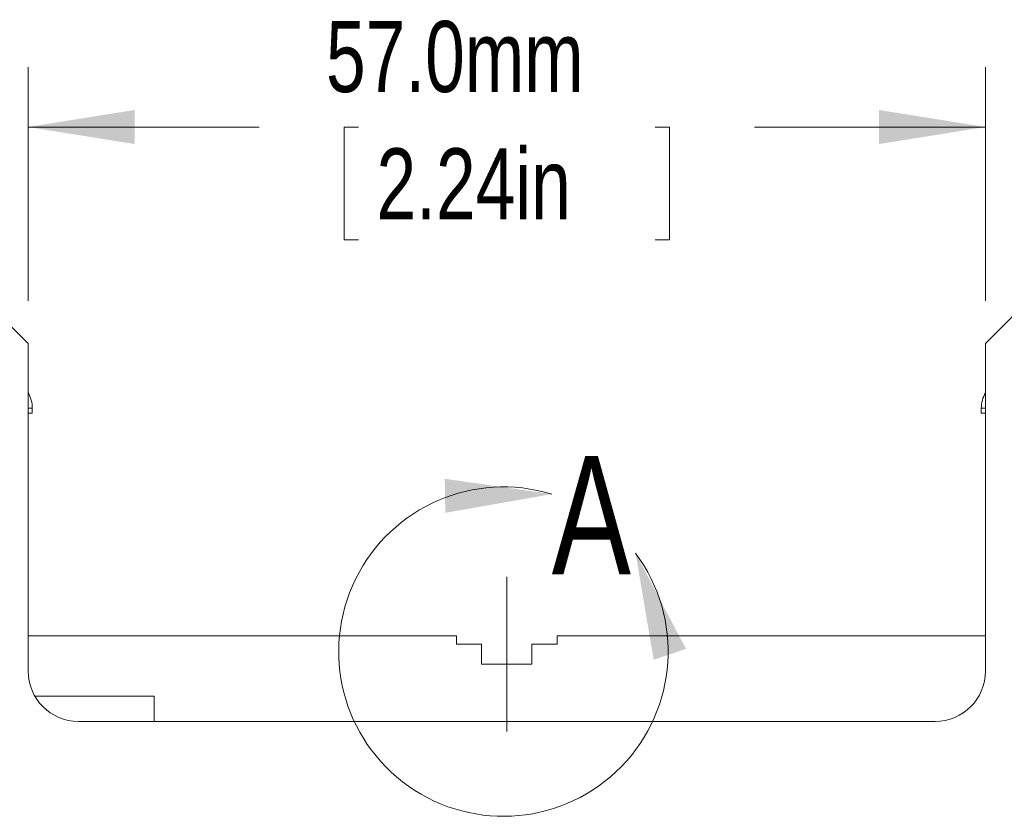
# Model space of a CAD drawing. Header units: millimetres. Extents: x 3 to 556, y 2 to 429.
# Tile 13 of 57: x 131 to 189, y 155 to 203. Entities that reach past the tile are written whole.
import ezdxf

# ---------------------------------------------------------------- set-up
doc = ezdxf.new("R2010")
doc.units = ezdxf.units.MM
doc.header["$LTSCALE"] = 2
doc.linetypes.add('CENTERX2', pattern=[20.32, 12.7, -2.54, 2.54, -2.54])
doc.styles.add('SLDTEXTSTYLE0', font='TXT', dxfattribs={"width": 0.75})
doc.dimstyles.new('SLDDIMSTYLE0', dxfattribs={"dimtxt": 4.233333, "dimasz": 6.35, "dimexe": 0, "dimexo": 0.0625, "dimgap": 1.058333, "dimtad": 0, "dimtih": 1, "dimtoh": 1, "dimdec": 1, "dimrnd": 1e-09, "dimzin": 4, "dimdsep": 46, "dimtxsty": 'SLDTEXTSTYLE0', "dimsah": 1, "dimcen": 0.09, "dimadec": 0, "dimazin": 1, "dimtfac": 1, "dimtdec": 1, "dimtofl": 0, "dimtmove": 0, "dimatfit": 3, "dimfxl": 1, "dimfrac": 2, "dimtolj": 1, "dimtzin": 12, "dimarcsym": 0})

# ---------------------------------------------------------------- blocks, each defined once
blk = doc.blocks.new('_D')
at = {"color": 7, "linetype": 'Continuous', "lineweight": 0}
for p, q in [((131.192, 185.808), (131.192, 199.712)), ((188.192, 185.808), (188.192, 199.712)), ((131.192, 196.156), (144.949, 196.156)), ((150.862, 196.156), (150.003, 196.156)), ((150.003, 196.156), (150.003, 189.429)), ((168.522, 196.156), (169.38, 196.156)), ((169.38, 196.156), (169.38, 189.429)), ((188.192, 196.156), (174.434, 196.156)), ((150.003, 189.429), (150.862, 189.429)), ((169.38, 189.429), (168.522, 189.429))]:
    blk.add_line(p, q, dxfattribs=at)
for points in [[(131.192, 196.156), (137.542, 195.14), (137.542, 197.172)], [(188.192, 196.156), (181.842, 197.172), (181.842, 195.14)]]:
    blk.add_solid(points, dxfattribs=at)
at = {"color": 7, "linetype": 'Continuous', "lineweight": 0, "char_height": 4.2333, "attachment_point": 1, "style": 'SLDTEXTSTYLE0'}
for s, insert in [('57.0mm', (148.928, 202.471)), ('2.24in', (151.935, 194.886))]:
    blk.add_mtext(s, dxfattribs=dict(at, insert=insert))

msp = doc.modelspace()

# ---------------------------------------------------------------- linework, layer by layer
at = {"color": 7, "linetype": 'Continuous', "lineweight": 0}
for p, q in [((131.1918008, 183.2682915), (126.1917981, 188.2682942)), ((193.1917979, 188.2682942), (188.1917971, 183.2682915)), ((131.1918008, 163.7682967), (131.1918008, 183.2682915)), ((188.1917971, 183.2682915), (188.1917971, 163.7682967)), ((131.4417976, 179.1182958), (131.4417976, 179.4182934)), ((187.9417966, 179.4182934), (187.9417966, 179.1182958)), ((131.1918008, 179.1182958), (131.4417976, 179.1182958)), ((187.9417966, 179.1182958), (188.1917971, 179.1182958)), ((131.1918008, 165.868295), (156.6917966, 165.868295)), ((156.6917966, 165.368294), (156.6917966, 165.868295)), ((156.6917966, 165.368294), (158.1917959, 165.368294)), ((158.1917959, 165.368294), (158.1917959, 164.168296)), ((161.1917983, 165.368294), (162.6917976, 165.368294)), ((161.1917983, 164.168296), (161.1917983, 165.368294)), ((162.6917976, 165.868295), (188.1917971, 165.868295)), ((162.6917976, 165.368294), (162.6917976, 165.868295)), ((158.1917959, 164.168296), (161.1917983, 164.168296)), ((138.6917937, 162.2682937), (131.5937224, 162.2682937)), ((138.6917937, 160.7682943), (138.6917937, 162.2682937)), ((185.1917985, 160.7682943), (134.1917994, 160.7682943))]:
    msp.add_line(p, q, dxfattribs=at)
at = {"color": 8, "linetype": 'Continuous', "lineweight": 0}
for p, q in [((131.4417976, 179.4182934), (131.1918008, 179.4182934)), ((188.1917971, 179.4182934), (187.9417966, 179.4182934))]:
    msp.add_line(p, q, dxfattribs=at)
at = {"color": 7, "linetype": 'CENTERX2', "lineweight": 0}
msp.add_line((159.6917972, 169.368295), (159.6917972, 160.168295), dxfattribs=at)
at = {"color": 7, "linetype": 'Continuous', "lineweight": 0}
for centre, radius, start, end in [((129.6417972, 179.418295), 1.8, 0, 30.558431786), ((189.7417972, 179.418295), 1.8, 149.441568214, 180), ((159.4920941, 164.922345), 9.8066643, 72.969346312, 36.639994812), ((134.1917972, 163.768295), 3, 180, 270), ((185.1917972, 163.768295), 3, 270, 0)]:
    msp.add_arc(centre, radius, start, end, dxfattribs=at)
for points in [[(162.3643023, 174.2989694), (155.9989801, 175.214081), (156.0312234, 173.1823368)], [(167.3609722, 170.7748164), (168.4345152, 164.4342911), (170.3592448, 165.0857816)]]:
    msp.add_solid(points, dxfattribs=at)

# ---------------------------------------------------------------- texts
at = {"color": 7, "linetype": 'Continuous', "lineweight": 0, "insert": (162.3643023, 176.5750005), "char_height": 7.0555556, "attachment_point": 1, "style": 'SLDTEXTSTYLE0'}
msp.add_mtext('A', dxfattribs=at)

# ---------------------------------------------------------------- dimensions: what is measured, and where the dimension line sits
at = {"color": 7, "linetype": 'Continuous', "lineweight": 0}
dim = msp.add_linear_dim(base=(131.1917972, 196.1555727), p1=(188.1917972, 183.268295), p2=(131.1917972, 183.268295), dimstyle='SLDDIMSTYLE0', dxfattribs=at)
dim.commit()
dim.dimension.update_dxf_attribs({"geometry": '_D', "text_midpoint": (159.6917972, 196.1555727), "dimtype": 160})

doc.saveas('drawing.dxf')
